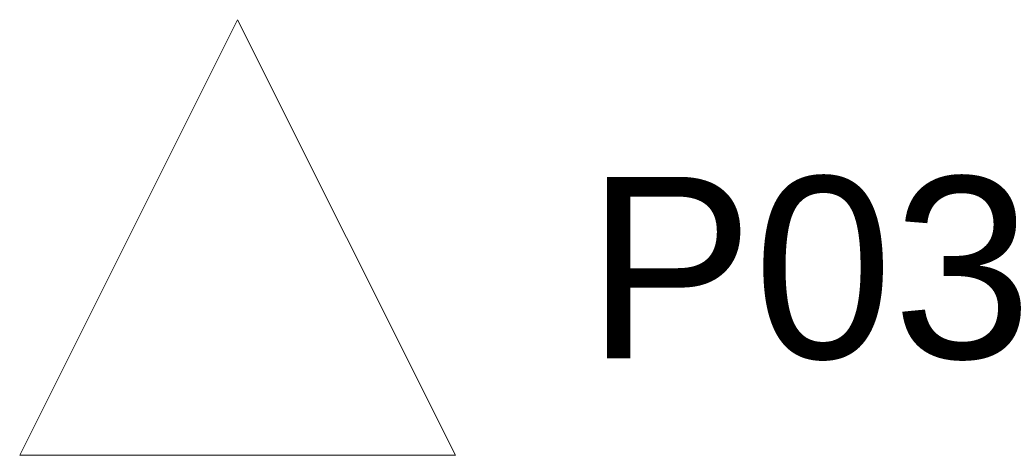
# Model space of a CAD drawing. Header units: millimetres. Extents: x -18817 to 40080, y -46645 to 15073.
# Tile 1 of 4: x 22878 to 23556, y -46645 to -46345. Entities that reach past the tile are written whole.
import ezdxf

# ---------------------------------------------------------------- set-up
doc = ezdxf.new("R2010")
doc.units = ezdxf.units.MM
doc.header["$MEASUREMENT"] = 0
doc.set_wipeout_variables(frame=1)
doc.linetypes.add('Wipeout_Contour', pattern=[1000, 0, -1000])
doc.layers.add('13_Značky.pohledy', color=7, linetype='Continuous')
doc.styles.add('GENEROVANÝ_STYL_4', font='arial.ttf')

msp = doc.modelspace()

# ---------------------------------------------------------------- texts
at = {"layer": '13_Značky.pohledy', "color": 144, "lineweight": 18, "true_color": 0x0077b0, "insert": (23268.46, -46580.09), "char_height": 125, "attachment_point": 7, "style": 'GENEROVANÝ_STYL_4'}
msp.add_mtext('\\A1;\\pt0;P03', dxfattribs=at)

# ---------------------------------------------------------------- wipeouts: each hides what was drawn before it
at = {"color": 254, "linetype": 'Wipeout_Contour', "lineweight": 0, "ltscale": 155791.791408}
msp.add_wipeout([(23178.46, -46645.09), (23028.46, -46345.09), (22878.46, -46645.09)], dxfattribs=at).dxf.layer = '13_Značky.pohledy'

# ---------------------------------------------------------------- next in the draw order: linework, layer by layer
at = {"layer": '13_Značky.pohledy', "color": 144, "linetype": 'Continuous', "lineweight": 13, "true_color": 0x0077b0, "flags": 128}
msp.add_lwpolyline([(23178.46, -46645.09), (22878.46, -46645.09), (23028.46, -46345.09)], close=True, dxfattribs=at)

doc.saveas('drawing.dxf')
